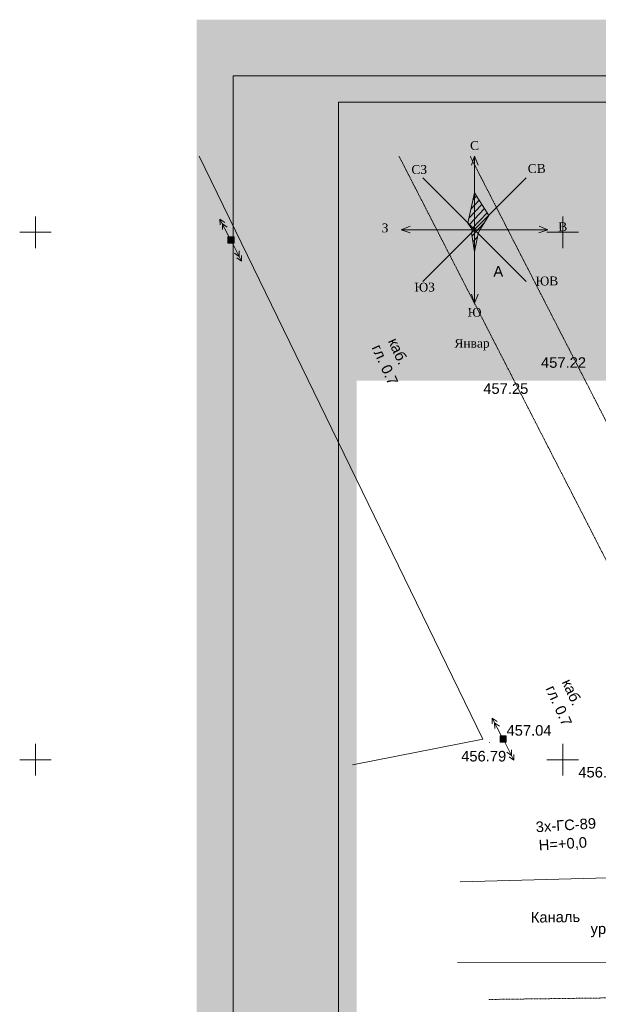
# Model space of a CAD drawing. Header units: millimetres. Extents: x 918404 to 1362154, y 4120617 to 4364104.
# Tile 34 of 256: x 918404 to 929377, y 4170417 to 4189079. Entities that reach past the tile are written whole.
import ezdxf

# ---------------------------------------------------------------- set-up
doc = ezdxf.new("R2010")
doc.units = ezdxf.units.MM
doc.header["$MEASUREMENT"] = 0
doc.linetypes.add('Д_ТРОТ_ТРУБА', pattern=[1.5, 0.75, -0.75])
for name, color, linetype, lineweight in [('(001) Сетка_Ном._пера__132', 132, 'Continuous', 18), ('(013) Газ_Ном._пера__7', 7, 'Continuous', 18), ('(019) Связь_Ном._пера__7', 7, 'Continuous', 18), ('(022) Возд. Линии_Ном._пера__240', 240, 'Continuous', 18), ('(022) Возд. Линии_Ном._пера__7', 7, 'Continuous', 18), ('(025) Дорога_Ном._пера__7', 7, 'Continuous', 18), ('(027) Гидрография_Ном._пера__7', 7, 'Continuous', 18), ('0_Ном._пера__174', 174, 'Continuous', 18), ('0_Ном._пера__255', 255, 'Continuous', 18), ('0_Ном._пера__4', 4, 'Continuous', 18), ('0_Ном._пера__5', 5, 'Continuous', 18), ('0_Ном._пера__7', 7, 'Continuous', 18), ('111111111111_Ном._пера__7', 7, 'Continuous', 18), ('ВЫСОТА_Ном._пера__7', 7, 'Continuous', 18), ('ТОЧКИ_Ном._пера__5', 5, 'Continuous', 18)]:
    doc.layers.add(name, color=color, linetype=linetype, lineweight=lineweight)
doc.styles.add('СГЕНЕРИР_СТИЛЬ_1', font='arial.ttf')
doc.styles.add('СГЕНЕРИР_СТИЛЬ_4', font='times.ttf')

msp = doc.modelspace()

# ---------------------------------------------------------------- hatches: boundary and pattern name
at = {"layer": '(022) Возд. Линии_Ном._пера__240', "linetype": 'Continuous'}
h = msp.add_hatch(color=256, dxfattribs=at)
h.paths.add_polyline_path([(922348, 4184960.3), (922348, 4184840.3), (922468, 4184840.3), (922468, 4184960.3)])
h.paths.add_polyline_path([(922398, 4184900.3, -1.0000337), (922418, 4184900.3, -1)], flags=0)
h = msp.add_hatch(color=256, dxfattribs=at)
h.paths.add_polyline_path([(927512.3, 4175503.3), (927512.3, 4175383.3), (927632.3, 4175383.3), (927632.3, 4175503.3)])
h.paths.add_polyline_path([(927562.3, 4175443.3, -1.0000337), (927582.3, 4175443.3, -1)], flags=0)
at = {"layer": '(022) Возд. Линии_Ном._пера__7', "linetype": 'Continuous'}
for points in [[(922415.3, 4184893.5, 1), (922400.7, 4184907.2, 1)], [(927579.6, 4175436.5, 1), (927565, 4175450.2, 1)]]:
    msp.add_hatch(color=256, dxfattribs=at).paths.add_polyline_path(points)
at = {"layer": '0_Ном._пера__255', "linetype": 'Continuous'}
h = msp.add_hatch(color=256, dxfattribs=at)
h.paths.add_polyline_path([(921758.4, 4189078.6), (921758.4, 4158072.3), (965138, 4158072.3), (965138, 4189078.6)])
h.paths.add_polyline_path([(924794.4, 4168129), (924794.4, 4186678.8), (949743.4, 4186678.8), (949743.4, 4179109.4), (950980.5, 4179109.4), (950980.5, 4170413.3), (940853.3, 4170413.3), (940853.3, 4166265.3), (932706.4, 4166265.3), (932706.4, 4168129)], flags=0)
msp.add_hatch(color=256, dxfattribs=at).paths.add_polyline_path([(933157.7, 4182240.2), (924796.3, 4182240.2), (924796.3, 4187172.1), (933157.7, 4187172.1)])
at = {"layer": '0_Ном._пера__5', "linetype": 'Continuous'}
h = msp.add_hatch(dxfattribs=at)
h.set_pattern_fill('Блоки_стеновые', color=256, style=0, pattern_type=2)
h.set_pattern_definition([(46.723, (927146.48, 4185421.96), (-62.069, 65.918), [])])
h.paths.add_polyline_path([(926990.3, 4185097.5), (926903, 4185224.8), (927030.3, 4185797.5), (927299, 4185366.2), (927130.3, 4185097.5), (927101, 4185026.8), (927030.3, 4184677.5), (926973.7, 4185040.9)])

# ---------------------------------------------------------------- linework, layer by layer
at = {"layer": '(001) Сетка_Ном._пера__132', "linetype": 'Continuous'}
for p, q in [((918703.5, 4185351.3), (918703.5, 4184751.3)), ((928703.5, 4185351.3), (928703.5, 4184751.3)), ((918403.5, 4185051.3), (919003.5, 4185051.3)), ((928403.5, 4185051.3), (929003.5, 4185051.3)), ((918703.5, 4175351.3), (918703.5, 4174751.3)), ((928703.5, 4175351.3), (928703.5, 4174751.3)), ((918403.5, 4175051.3), (919003.5, 4175051.3)), ((928403.5, 4175051.3), (929003.5, 4175051.3))]:
    msp.add_line(p, q, dxfattribs=at)
at = {"layer": '(022) Возд. Линии_Ном._пера__7', "linetype": 'Continuous'}
for p, q in [((922200.8, 4185300.3), (922202.4, 4185188.5)), ((922200.8, 4185300.3), (922291.2, 4185234.5)), ((922384.8, 4184945.1), (922200.8, 4185300.3)), ((922246.8, 4185211.5), (922337.2, 4185145.7)), ((922246.8, 4185211.5), (922248.4, 4185099.7)), ((922430.7, 4184855.8), (922612.3, 4184499.4)), ((922566.9, 4184588.5), (922476.9, 4184654.9)), ((922566.9, 4184588.5), (922566, 4184700.3)), ((922612.3, 4184499.4), (922522.4, 4184565.8)), ((922612.3, 4184499.4), (922611.4, 4184611.2)), ((927365.1, 4175843.3), (927366.7, 4175731.5)), ((927365.1, 4175843.3), (927455.5, 4175777.5)), ((927549.1, 4175488.1), (927365.1, 4175843.3)), ((927411.1, 4175754.5), (927501.5, 4175688.7)), ((927411.1, 4175754.5), (927412.7, 4175642.7)), ((927594.9, 4175398.8), (927776.6, 4175042.4)), ((927731.2, 4175131.5), (927641.2, 4175197.9)), ((927776.6, 4175042.4), (927686.6, 4175108.8)), ((927731.2, 4175131.5), (927730.3, 4175243.3)), ((927776.6, 4175042.4), (927775.7, 4175154.2))]:
    msp.add_line(p, q, dxfattribs=at)
at = {"layer": '(022) Возд. Линии_Ном._пера__7', "linetype": 'Continuous', "flags": 128}
for points in [[(922348, 4184840.3), (922468, 4184840.3), (922468, 4184960.3), (922348, 4184960.3)], [(927512.3, 4175383.3), (927632.3, 4175383.3), (927632.3, 4175503.3), (927512.3, 4175503.3)]]:
    msp.add_lwpolyline(points, close=True, dxfattribs=at)
at = {"layer": '(022) Возд. Линии_Ном._пера__7', "linetype": 'Continuous'}
for centre in [(922408, 4184900.3), (927572.3, 4175443.3)]:
    msp.add_circle(centre, 10, dxfattribs=at)
at = {"layer": '0_Ном._пера__174', "linetype": 'Continuous', "flags": 128}
for points in [[(922449.1, 4158734.6), (922449.1, 4188014.6), (964449.1, 4188014.6), (964449.1, 4158734.6)], [(924449.1, 4187514.6), (963949.1, 4187514.6), (963949.1, 4159234.6), (924449.1, 4159234.6)]]:
    msp.add_lwpolyline(points, close=True, dxfattribs=at)
at = {"layer": '0_Ном._пера__4', "linetype": 'Continuous', "flags": 128}
for points in [[(932061.8, 4172924.4), (930632.7, 4172814.3), (929332.4, 4172807.6), (926755.1, 4172737.7)], [(932502.8, 4171673.4), (931998.5, 4171457.2), (931583.7, 4171319.6), (931029.2, 4171245.5), (930227.2, 4171215.5), (926705.1, 4171207.6)]]:
    msp.add_lwpolyline(points, dxfattribs=at)
at = {"layer": '0_Ном._пера__5', "linetype": 'Continuous'}
for p, q in [((926903, 4185224.8), (927030.3, 4185797.5)), ((927299, 4185366.2), (927030.3, 4185797.5)), ((927130.3, 4185097.5), (927299, 4185366.2)), ((926903, 4185224.8), (926990.3, 4185097.5)), ((926973.7, 4185040.9), (926990.3, 4185097.5)), ((926973.7, 4185040.9), (927030.3, 4184677.5)), ((927030.3, 4184677.5), (927101, 4185026.8)), ((927101, 4185026.8), (927130.3, 4185097.5))]:
    msp.add_line(p, q, dxfattribs=at)
at = {"layer": '0_Ном._пера__7', "linetype": 'Continuous'}
for p, q in [((926974.3, 4186318.4), (927030.3, 4186489.7)), ((927030.3, 4183705.3), (927030.3, 4186489.7)), ((927030.3, 4186489.7), (927097.1, 4186320.4)), ((926049.4, 4184116.6), (928011.1, 4186078.4)), ((926049.4, 4186078.4), (928011.1, 4184116.6)), ((925638.1, 4185097.5), (925807.4, 4185164.3)), ((925638.1, 4185097.5), (928422.5, 4185097.5)), ((925809.4, 4185041.5), (925638.1, 4185097.5)), ((928251.1, 4185041.5), (928422.5, 4185097.5)), ((928422.5, 4185097.5), (928253.2, 4185164.3)), ((926974.3, 4183876.6), (927030.3, 4183705.3)), ((927030.3, 4183705.3), (927097.1, 4183874.6))]:
    msp.add_line(p, q, dxfattribs=at)
at = {"layer": '0_Ном._пера__7', "linetype": 'Continuous', "flags": 128}
msp.add_lwpolyline([(924712.1, 4174956.4), (927186.8, 4175440.8), (921808.7, 4186494.9)], dxfattribs=at)
at = {"layer": '0_Ном._пера__7', "linetype": 'Д_ТРОТ_ТРУБА', "flags": 128}
for points in [[(925595.7, 4186494.9), (931007.6, 4175948.4), (933042.4, 4172501.4), (935273, 4167639.8), (937683.7, 4162880.2)], [(926944.5, 4186494.9), (932059.1, 4176527.8), (934101.4, 4173068.1), (936342.9, 4168183.8), (938764.5, 4163401.5)], [(927296.2, 4170508.9), (932654.5, 4170579.5), (933147.7, 4170666.3), (933443.8, 4170816.8), (933716.8, 4171031.7)]]:
    msp.add_lwpolyline(points, dxfattribs=at)
at = {"layer": 'ТОЧКИ_Ном._пера__5', "linetype": 'Continuous'}
for p, q in [((928818.4, 4182843.2), (928828.4, 4182843.2)), ((927723.2, 4182349), (927733.2, 4182349)), ((927304.3, 4175382.2), (927314.3, 4175382.2)), ((927572.3, 4175443.3), (927582.3, 4175443.3))]:
    msp.add_line(p, q, dxfattribs=at)

# ---------------------------------------------------------------- texts
at = {"layer": '(013) Газ_Ном._пера__7', "linetype": 'Continuous', "char_height": 200, "attachment_point": 7, "rotation": 3.61071, "style": 'СГЕНЕРИР_СТИЛЬ_1'}
for s, insert in [('{3х-ГС-89}', (928196.9, 4173675.7)), ('{Н=+0,0}', (928254.8, 4173295.5))]:
    msp.add_mtext(s, dxfattribs=dict(at, insert=insert))
at = {"layer": '(019) Связь_Ном._пера__7', "linetype": 'Continuous', "char_height": 200, "attachment_point": 7, "rotation": 294.34154, "style": 'СГЕНЕРИР_СТИЛЬ_1'}
for s, insert in [('{каб.}', (925380.7, 4182986.8)), ('{гл. 0.7}', (925071.4, 4182864.3)), ('{гл. 0.7}', (928368.4, 4176402.4)), ('{каб.}', (928677.7, 4176524.9))]:
    msp.add_mtext(s, dxfattribs=dict(at, insert=insert))
at = {"layer": '(025) Дорога_Ном._пера__7', "linetype": 'Continuous', "insert": (927386.7, 4184207.7), "char_height": 200, "attachment_point": 7, "style": 'СГЕНЕРИР_СТИЛЬ_1'}
msp.add_mtext('{A}', dxfattribs=at)
at = {"layer": '(027) Гидрография_Ном._пера__7', "linetype": 'Continuous', "insert": (928097.3, 4171962.2), "char_height": 200, "attachment_point": 7, "rotation": 0.77648, "style": 'СГЕНЕРИР_СТИЛЬ_1'}
msp.add_mtext('{Каналь}', dxfattribs=at)
at = {"layer": '111111111111_Ном._пера__7', "linetype": 'Continuous', "char_height": 168.75, "attachment_point": 2, "rotation": 0.60736, "style": 'СГЕНЕРИР_СТИЛЬ_4'}
for s, insert in [('{С}', (927029.3, 4186778.2)), ('{СЗ}', (925980.2, 4186323.2)), ('{СВ}', (928207.6, 4186342.8)), ('{З}', (925332.2, 4185216.5)), ('{В}', (928701.9, 4185239.5)), ('{ЮЗ}', (926082.3, 4184093.7)), ('{ЮВ}', (928399.8, 4184210.5)), ('{Ю}', (927029.3, 4183616.8)), ('{Январ }', (926980.4, 4183031.5))]:
    msp.add_mtext(s, dxfattribs=dict(at, insert=insert))
at = {"layer": 'ВЫСОТА_Ном._пера__7', "linetype": 'Continuous', "char_height": 200, "attachment_point": 4, "style": 'СГЕНЕРИР_СТИЛЬ_1'}
for s, insert in [('{457.22}', (928289.8, 4182579.4)), ('{457.25}', (927194.7, 4182085.2)), ('{457.04}', (927635.9, 4175606.9)), ('{456.79}', (926775.8, 4175118.5)), ('{456.86}', (928997.6, 4174814.4)), ('{урз водо. 454.44}', (929230.1, 4171819.1))]:
    msp.add_mtext(s, dxfattribs=dict(at, insert=insert))

doc.saveas('drawing.dxf')
